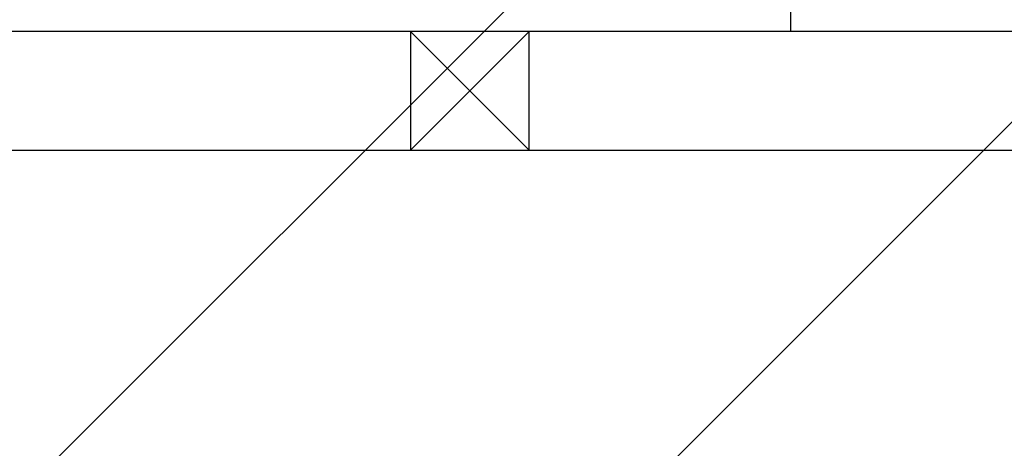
# Model space of a CAD drawing. Header units: centimetres. Extents: x -228435 to 111511, y -89367 to 428125.
# Tile 184 of 219: x -70463 to -68390, y 94323 to 95225. Entities that reach past the tile are written whole.
import ezdxf

# ---------------------------------------------------------------- set-up
doc = ezdxf.new("R2010")
doc.units = ezdxf.units.CM
doc.header["$LTSCALE"] = 50
doc.layers.add('ARCH_MUROWANE_IST', color=8, linetype='Continuous')
doc.layers.add('ARCH_WIDOK_IST', color=8, linetype='Continuous')
doc.layers.add('ARCH_WIDOK', color=8, linetype='Continuous', lineweight=13)
doc.layers.add('EL_Przejścia', color=8, linetype='Continuous', lineweight=25)

msp = doc.modelspace()

# ---------------------------------------------------------------- hatches: boundary and pattern name
at = {"layer": 'ARCH_WIDOK'}
h = msp.add_hatch(dxfattribs=at)
h.set_pattern_fill('ANSI31', color=256, scale=290, style=0)
h.set_pattern_definition([(45, (-121140, -45000), (-651.0686, 651.0686), [])])
h.paths.add_polyline_path([(-71740, 89100), (-71740, 102700), (-71190, 102700), (-71190, 105100), (-64590, 105100), (-64590, 89100)])

# ---------------------------------------------------------------- linework, layer by layer
at = {"layer": 'ARCH_MUROWANE_IST', "ltscale": 4, "elevation": 630}
for points in [[(-67640, 95200), (-71340, 95200)], [(-71340, 94950), (-67640, 94950)]]:
    msp.add_lwpolyline(points, dxfattribs=at)
at = {"layer": 'ARCH_WIDOK_IST'}
msp.add_line((-68840, 95300, 630), (-68840, 95200, 630), dxfattribs=at)
at = {"layer": 'EL_Przejścia'}
for p, q in [((-69640, 95200, 630), (-69390, 94950, 630)), ((-69640, 94950, 630), (-69390, 95200, 630))]:
    msp.add_line(p, q, dxfattribs=at)
at = {"layer": 'EL_Przejścia', "elevation": 630}
msp.add_lwpolyline([(-69640, 94950), (-69390, 94950), (-69390, 95200), (-69640, 95200), (-69640, 94950)], dxfattribs=at)

doc.saveas('drawing.dxf')
